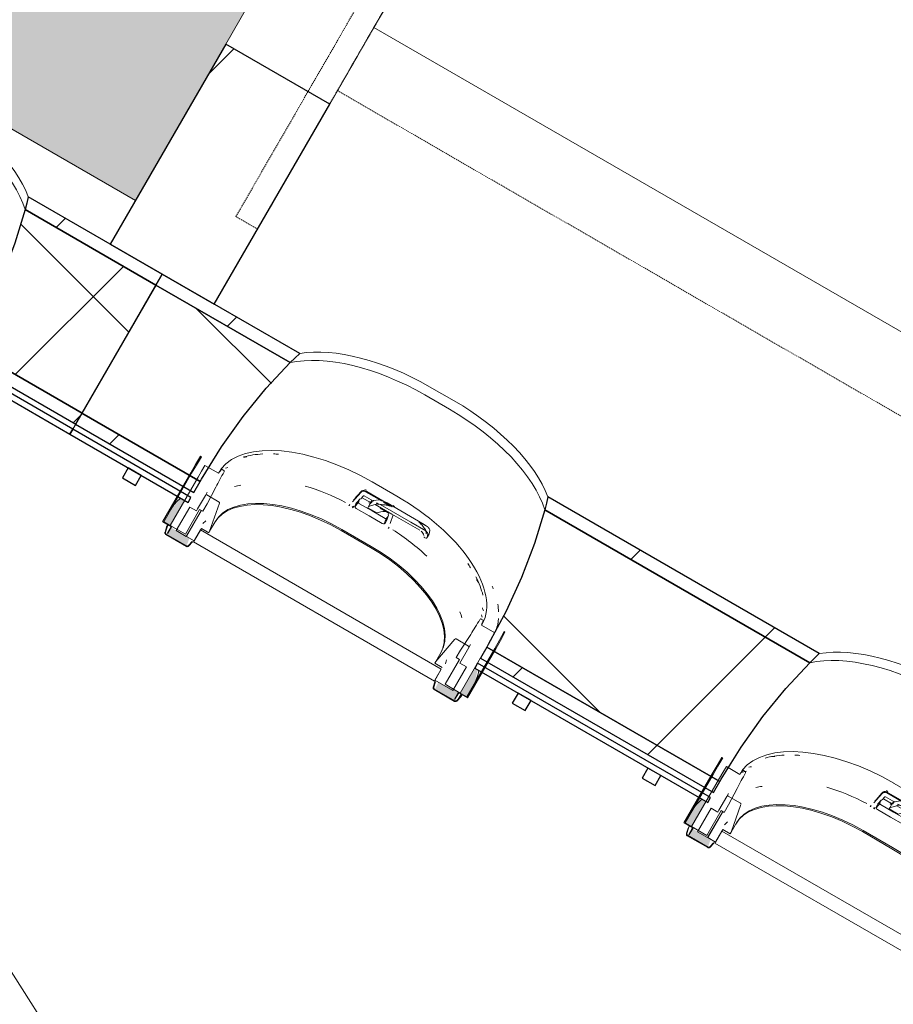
# Model space of a CAD drawing. Header units: centimetres. Extents: x 6036 to 22185, y 5782 to 11383.
# Tile 129 of 256: x 14089 to 14263, y 6990 to 7187. Entities that reach past the tile are written whole.
import ezdxf

# ---------------------------------------------------------------- set-up
doc = ezdxf.new("R2010")
doc.units = ezdxf.units.CM
doc.linetypes.add('Overhead', pattern=[0.396875, 0.238125, -0.15875])
for name, color, linetype, lineweight in [('A-ANNO-KEYN', 231, 'Continuous', 9), ('A-COLS', 52, 'Continuous', 9), ('A-FLOR', 192, 'Continuous', 9), ('A-FLOR-HRAL-MBND', 5, 'Overhead', 9), ('A-GENM', 13, 'Continuous', 9), ('S-BEAM', 12, 'Continuous', 9), ('S-STRS-MBND', 31, 'Overhead', 9)]:
    doc.layers.add(name, color=color, linetype=linetype, lineweight=lineweight)

# ---------------------------------------------------------------- blocks, each defined once
blk = doc.blocks.new('GEMO_PanelElewacyjny_OknaGoradDol_Nowe - GEMO_PanelElewacyjny_Standard_240_-V24-7-01 ZestMeble')
at = {"layer": 'S-BEAM'}
h = blk.add_hatch(dxfattribs=at)
h.set_pattern_fill('FP_60', color=256, style=0, pattern_type=2)
h.set_pattern_definition([(75, (-3801.74, -10923.187), (-28.977775, 7.76457), [])])
h.paths.add_polyline_path([(120, -453.92), (120, -451.38), (93.5, -451.38), (93.5, -453.92), (111.84, -453.92)])
h.paths.add_polyline_path([(120, -421.82), (120, -419.28), (89.06, -419.28), (89.8, -421.82), (93.31, -421.82)])
h.paths.add_polyline_path([(27.3, -453.92), (27.3, -451.38), (-26.5, -451.38), (-26.5, -453.92), (26.26, -453.92)])
h.paths.add_polyline_path([(31, -421.82), (31.74, -419.28), (-30.94, -419.28), (-30.2, -421.82), (19.51, -421.82)])
h.paths.add_polyline_path([(-92.7, -453.92), (-92.7, -451.38), (-120, -451.38), (-120, -453.92), (-116.37, -453.92)])
h.paths.add_polyline_path([(-89, -421.82), (-88.26, -419.28), (-120, -419.28), (-120, -421.82), (-106.38, -421.82)])
h = blk.add_hatch(dxfattribs=at)
h.set_pattern_fill('FP_59', color=256, style=0, pattern_type=2)
h.set_pattern_definition([(75, (-3801.74, -10923.19), (-72.44444, 19.41143), []), (165, (-3801.74, -10923.19), (-19.41143, -72.44444), [])])
h.paths.add_polyline_path([(120, -451.38), (120, -421.82), (89.8, -421.82), (91.92, -431.87), (92.56, -435.85), (93.37, -446.63), (93.5, -451.38), (110.37, -451.38)])
h.paths.add_polyline_path([(27.3, -451.38), (27.55, -443.1), (28.24, -435.85), (29.4, -428.66), (31, -421.82), (-30.2, -421.82), (-28.6, -428.66), (-27.44, -435.85), (-26.57, -448.42), (-26.5, -451.38), (24.79, -451.38)])
h.paths.add_polyline_path([(-92.7, -451.38), (-92.46, -443.28), (-91.47, -434.03), (-90.6, -428.66), (-89, -421.82), (-120, -421.82), (-120, -451.38), (-117.84, -451.38)])
at = {"layer": 'S-BEAM', "lineweight": 25}
for p, q in [((120, -419.28), (89.06, -419.28)), ((120, -421.82), (120, -419.28)), ((120, -421.82), (89.8, -421.82)), ((89.8, -421.82), (120, -421.82)), ((120, -451.38), (120, -421.82)), ((93.5, -451.38), (120, -451.38)), ((120, -451.38), (93.5, -451.38)), ((120, -453.92), (120, -451.38)), ((93.5, -453.92), (120, -453.92)), ((120, -455.07), (93.5, -455.07)), ((93.5, -456.23), (120, -456.23)), ((120, -456.23), (120, -455.07))]:
    blk.add_line(p, q, dxfattribs=at)
at = {"layer": 'S-BEAM'}
blk.add_line((120, -453.92), (120, -455.07), dxfattribs=at)
at = {"layer": 'S-BEAM', "lineweight": 25, "flags": 128}
for points in [[(89.06, -419.28), (89.44, -420.54), (89.8, -421.82)], [(89.8, -421.82), (91.4, -428.66), (92.56, -435.85), (93.26, -443.28), (93.5, -450.82)]]:
    blk.add_lwpolyline(points, dxfattribs=at)
at = {"layer": 'S-BEAM'}
for centre, start_param in [((63.25, -427.16), 0.548411), ((63.25, -429.07), 0.499906), ((63.25, -429.07), 0.499906)]:
    blk.add_ellipse(centre, major_axis=(30.25, 0), ratio=0.5, start_param=start_param, end_param=1.570796, dxfattribs=at)
blk = doc.blocks.new('GEMO_PanelElewacyjny_OknaGoradDol_Nowe - GEMO_PanelElewacyjny_Standard_240_-V25-7-01 ZestMeble')
at = {"layer": 'S-BEAM'}
h = blk.add_hatch(dxfattribs=at)
h.set_pattern_fill('FP_62', color=256, style=0, pattern_type=2)
h.set_pattern_definition([(75, (-4041.74, -10923.187), (-28.977775, 7.76457), [])])
h.paths.add_polyline_path([(120, -453.92), (120, -451.38), (93.5, -451.38), (93.5, -453.92), (100.05, -453.92)])
h.paths.add_polyline_path([(120, -421.82), (120, -419.28), (89.06, -419.28), (89.8, -421.82), (110.05, -421.82)])
h.paths.add_polyline_path([(27.3, -453.92), (27.27, -451.38), (-26.5, -451.38), (-26.5, -453.92), (14.47, -453.92)])
h.paths.add_polyline_path([(31, -421.82), (31.74, -419.28), (-30.94, -419.28), (-30.2, -421.82), (24.47, -421.82)])
h.paths.add_polyline_path([(-92.7, -453.92), (-92.7, -451.38), (-120, -451.38), (-120, -453.92), (-96.44, -453.92)])
h.paths.add_polyline_path([(-89, -421.82), (-88.26, -419.28), (-120, -419.28), (-120, -421.82), (-89.64, -421.82)])
h = blk.add_hatch(dxfattribs=at)
h.set_pattern_fill('FP_61', color=256, style=0, pattern_type=2)
h.set_pattern_definition([(75, (-4041.74, -10923.19), (-72.44444, 19.41143), []), (165, (-4041.74, -10923.19), (-19.41143, -72.44444), [])])
h.paths.add_polyline_path([(120, -451.38), (120, -421.82), (89.8, -421.82), (91.4, -428.66), (92.56, -435.85), (93.41, -448.03), (93.5, -451.38), (98.59, -451.38)])
h.paths.add_polyline_path([(27.3, -451.38), (27.54, -443.28), (28.61, -433.58), (29.4, -428.66), (31, -421.82), (-30.2, -421.82), (-28.59, -428.74), (-27.07, -439.8), (-26.74, -443.28), (-26.5, -451.38), (27.27, -451.38)])
h.paths.add_polyline_path([(-92.7, -451.38), (-92.46, -443.28), (-91.76, -435.85), (-89.5, -423.98), (-89, -421.82), (-120, -421.82), (-120, -451.38), (-101.1, -451.38)])
for p, q in [((-62.45, -412.04), (-56.75, -412.04)), ((-62.45, -413.94), (-56.75, -413.94)), ((-56.75, -413.94), (-62.45, -413.94)), ((-120, -455.07), (-120, -453.92))]:
    blk.add_line(p, q, dxfattribs=at)
at = {"layer": 'S-BEAM', "lineweight": 25}
for p, q in [((-120, -419.28), (-120, -421.82)), ((-88.26, -419.28), (-120, -419.28)), ((31.74, -419.28), (-30.94, -419.28)), ((-120, -421.82), (-120, -451.38)), ((-89, -421.82), (-120, -421.82)), ((-120, -421.82), (-89, -421.82)), ((31, -421.82), (-30.2, -421.82)), ((-30.2, -421.82), (31, -421.82)), ((-120, -451.38), (-92.7, -451.38)), ((-120, -451.38), (-120, -453.92)), ((-92.7, -451.38), (-120, -451.38)), ((-92.7, -451.38), (-92.7, -450.82)), ((-92.7, -453.92), (-92.7, -451.38)), ((-26.5, -450.82), (-26.5, -451.38)), ((-26.5, -451.38), (27.3, -451.38)), ((27.3, -451.38), (-26.5, -451.38)), ((-26.5, -451.38), (-26.5, -453.92)), ((27.3, -451.38), (27.3, -450.82)), ((27.3, -453.92), (27.3, -451.38)), ((-120, -453.92), (-92.7, -453.92)), ((-26.5, -453.92), (27.3, -453.92)), ((-120, -455.07), (-120, -456.23)), ((-92.7, -455.07), (-120, -455.07)), ((-120, -456.23), (-92.7, -456.23)), ((-103.5, -456.23), (-106.5, -456.23)), ((-106.5, -456.23), (-106.5, -458.54)), ((-103.5, -458.54), (-103.5, -456.23)), ((-92.7, -456.23), (-92.7, -455.07)), ((27.3, -455.07), (-26.5, -455.07)), ((-26.5, -455.07), (-26.5, -456.23)), ((-26.5, -456.23), (27.3, -456.23)), ((-13.5, -456.23), (-16.5, -456.23)), ((-16.5, -456.23), (-16.5, -458.54)), ((-13.5, -458.54), (-13.5, -456.23)), ((16.5, -456.23), (13.5, -456.23)), ((13.5, -456.23), (13.5, -458.54)), ((16.5, -458.54), (16.5, -456.23)), ((27.3, -456.23), (27.3, -455.07)), ((-106.5, -458.54), (-103.5, -458.54)), ((-16.5, -458.54), (-13.5, -458.54)), ((13.5, -458.54), (16.5, -458.54))]:
    blk.add_line(p, q, dxfattribs=at)
at = {"layer": 'S-BEAM', "lineweight": 25, "flags": 128}
for points in [[(-89, -421.82), (-88.64, -420.54), (-88.26, -419.28)], [(-30.94, -419.28), (-30.56, -420.54), (-30.2, -421.82)], [(31, -421.82), (31.36, -420.54), (31.74, -419.28)], [(-92.7, -450.82), (-92.46, -443.28), (-91.76, -435.85), (-90.6, -428.66), (-89, -421.82)], [(-30.2, -421.82), (-28.6, -428.66), (-27.44, -435.85), (-26.74, -443.28), (-26.5, -450.82)], [(27.3, -450.82), (27.54, -443.28), (28.24, -435.85), (29.4, -428.66), (31, -421.82)]]:
    blk.add_lwpolyline(points, dxfattribs=at)
at = {"layer": 'S-BEAM'}
for centre, major_axis, start_param, end_param in [((-62.45, -427.16), (30.25, 0), 1.570796, 2.593181), ((-56.75, -427.16), (30.25, 0), 0.548411, 1.570796), ((57.55, -427.16), (30.25, 0), 1.570796, 2.593181), ((-62.45, -429.07), (30.25, 0), 1.570796, 2.641687), ((-62.45, -429.07), (-30.25, 0), 4.712389, 5.783279), ((-56.75, -429.07), (30.25, 0), 0.499906, 1.570796), ((-56.75, -429.07), (30.25, 0), 0.499906, 1.570796), ((57.55, -429.07), (30.25, 0), 1.570796, 2.641687), ((57.55, -429.07), (30.25, 0), 1.570796, 2.641687), ((-56.75, -451.24), (30.25, 0), 0.727708, 0.770169), ((-56.75, -451.24), (30.25, 0), 0.727708, 0.770169), ((-62.45, -451.24), (30.25, 0), 2.522318, 2.552544), ((-62.45, -451.24), (30.25, 0), 2.522318, 2.552544), ((57.55, -451.24), (30.25, 0), 2.44693, 2.484469), ((57.55, -451.24), (30.25, 0), 2.44693, 2.484469), ((-62.45, -453.14), (30.25, 0), 2.663017, 2.689084), ((-56.75, -453.14), (30.25, 0), 0.533605, 0.56556), ((-56.75, -454.01), (30.25, 0), 0.504785, 0.530965), ((57.55, -453.14), (30.25, 0), 2.622828, 2.648536), ((57.55, -454.01), (30.25, 0), 2.650816, 2.709639)]:
    blk.add_ellipse(centre, major_axis=major_axis, ratio=0.5, start_param=start_param, end_param=end_param, dxfattribs=at)
blk = doc.blocks.new('Railing - Railing-6215103-7-01 ZestMeble')
at = {"layer": 'A-FLOR-HRAL-MBND'}
for p, q in [((8663, 7147.28), (8753.98, 7304.86)), ((8667.33, 7144.78), (8758.31, 7302.36)), ((8667.33, 7144.78), (8663, 7147.28))]:
    blk.add_line(p, q, dxfattribs=at)
blk = doc.blocks.new('okno - okno-V122-7-01 ZestMeble')
at = {"layer": 'A-GENM'}
h = blk.add_hatch(color=256, dxfattribs=at)
h.paths.add_polyline_path([(8813.46, 6991.08), (8815.28, 6994.74), (8815.6, 6996.52), (8815.05, 6996.83), (8812.16, 6991.83)])
h.paths.add_polyline_path([(8754.14, 7025.33), (8757.03, 7030.33), (8756.23, 7030.79), (8754.14, 7028.33), (8752.84, 7026.08)])
h = blk.add_hatch(color=256, dxfattribs=at)
h.paths.add_polyline_path([(8754.24, 7028.5), (8756.02, 7030.91), (8755.63, 7030.91), (8754.25, 7028.53)])
h.paths.add_polyline_path([(8790.91, 7028.77), (8790.78, 7029.1), (8790.89, 7028.78)])
h = blk.add_hatch(color=256, dxfattribs=at)
h.paths.add_polyline_path([(8811.07, 6990.27), (8811.82, 6992.03), (8807.78, 6994.03), (8807.08, 6992.58), (8809.13, 6991.39)])
h.paths.add_polyline_path([(8757.43, 7021.24), (8757.96, 7022.79), (8757.43, 7023.24), (8757.35, 7023.14), (8754.14, 7025.01), (8753.37, 7023.58), (8757.37, 7021.28)])
h = blk.add_hatch(color=256, dxfattribs=at)
h.paths.add_polyline_path([(8814.86, 6993.5), (8816.35, 6996.08), (8815.81, 6996.29), (8815.18, 6994.45)])
h.paths.add_polyline_path([(8797.72, 7024.77), (8797.52, 7024.99), (8797.71, 7024.77)])
blk.add_hatch(color=256, dxfattribs=at).paths.add_polyline_path([(8811.45, 6990.35), (8812.49, 6991.65), (8812.16, 6991.58), (8811.82, 6990.98)])
at = {"layer": 'A-GENM', "lineweight": 18}
for p, q in [((8760.39, 7039.05), (8760.22, 7039.16)), ((8763.78, 7035.77), (8761.09, 7037.32)), ((8758.26, 7035.87), (8752.61, 7026.08)), ((8752.84, 7026.08), (8758.43, 7035.77)), ((8764.86, 7036.35), (8764.33, 7036.65)), ((8759.73, 7035.02), (8754.14, 7025.33)), ((8761.18, 7031.33), (8759.62, 7028.63)), ((8763.93, 7030.01), (8761.47, 7031.43)), ((8761.54, 7029.66), (8763.26, 7032.98)), ((8760.68, 7028.16), (8761.54, 7029.66)), ((8762.03, 7024.21), (8764.01, 7029.76)), ((8758.06, 7029), (8755.34, 7024.31)), ((8757.17, 7023.58), (8760.03, 7028.53)), ((8757.35, 7023.14), (8760.31, 7028.24)), ((8760.32, 7028.23), (8757.37, 7023.13)), ((8759.38, 7028.24), (8758.06, 7029)), ((8759.61, 7028.64), (8759.38, 7028.24)), ((8760.03, 7028.53), (8760.68, 7028.16)), ((8752.61, 7026.08), (8754.34, 7025.08)), ((8754.49, 7025.13), (8752.84, 7026.08)), ((8754.14, 7025.33), (8757.17, 7023.58)), ((8753.43, 7025.04), (8753.11, 7024)), ((8753.21, 7023.98), (8753.52, 7025.02)), ((8753.27, 7023.51), (8757.37, 7021.14)), ((8757.43, 7021.24), (8753.33, 7023.61)), ((8753.52, 7025.02), (8753.43, 7025.04)), ((8754.34, 7025.08), (8753.59, 7023.78)), ((8753.59, 7023.78), (8753.68, 7023.73)), ((8753.68, 7023.73), (8754.49, 7025.13)), ((8755.34, 7024.31), (8757.35, 7023.14)), ((8760.2, 7024.43), (8758.81, 7022.03)), ((8758.93, 7022.23), (8760.37, 7024.73)), ((8808.35, 6996.63), (8760.2, 7024.43)), ((8760.37, 7024.73), (8761.85, 7023.88)), ((8761.85, 7023.88), (8762.03, 7024.21)), ((8757.37, 7023.13), (8758.93, 7022.23)), ((8758.55, 7022.11), (8757.81, 7021.32)), ((8757.88, 7021.24), (8758.62, 7022.04)), ((8758.62, 7022.04), (8758.55, 7022.11)), ((8758.81, 7022.03), (8806.97, 6994.23)), ((8816.87, 7006.31), (8816.34, 7006.62)), ((8819.07, 7003.85), (8816.38, 7005.4)), ((8821.09, 7004.01), (8820.92, 7004.11)), ((8811.06, 7002.59), (8807.24, 6998.11)), ((8813.78, 7001.23), (8811.32, 7002.65)), ((8814.23, 7003.56), (8812.21, 7000.41)), ((8812.21, 7000.41), (8811.34, 6998.91)), ((8812.05, 6997.83), (8813.84, 7000.93)), ((8812.16, 6991.83), (8817.75, 7001.52)), ((8819.05, 7000.77), (8813.46, 6991.08)), ((8813.58, 6990.88), (8819.23, 7000.67)), ((8807.24, 6998.11), (8807.05, 6997.78)), ((8807.05, 6997.78), (8808.52, 6996.93)), ((8811.99, 6998.53), (8809.13, 6993.58)), ((8811.34, 6998.91), (8811.99, 6998.53)), ((8813.37, 6997.07), (8812.05, 6997.83)), ((8806.97, 6994.23), (8808.35, 6996.63)), ((8808.35, 6996.63), (8807.08, 6994.43)), ((8810.66, 6992.37), (8813.37, 6997.07)), ((8807.07, 6994.07), (8806.75, 6993.03)), ((8806.85, 6993.01), (8807.17, 6994.05)), ((8807.17, 6994.05), (8807.07, 6994.07)), ((8807.08, 6994.43), (8810.66, 6992.37)), ((8806.91, 6992.54), (8811.02, 6990.17)), ((8811.07, 6990.27), (8806.97, 6992.64)), ((8809.13, 6993.58), (8812.16, 6991.83)), ((8811.82, 6992.03), (8811.01, 6990.63)), ((8811.09, 6990.58), (8811.84, 6991.88)), ((8813.46, 6991.08), (8811.82, 6992.03)), ((8811.84, 6991.88), (8813.58, 6990.88)), ((8811.01, 6990.63), (8811.09, 6990.58)), ((8812.2, 6991.14), (8811.45, 6990.35)), ((8811.52, 6990.27), (8812.26, 6991.07)), ((8812.26, 6991.07), (8812.2, 6991.14))]:
    blk.add_line(p, q, dxfattribs=at)
at = {"layer": 'A-GENM'}
for p, q in [((8794.55, 7034.03), (8799.49, 7031.18)), ((8761.54, 7031.96), (8761.18, 7031.33)), ((8792.23, 7031.95), (8790.59, 7030.07)), ((8792.27, 7030.65), (8792.8, 7031.25)), ((8792.92, 7031.27), (8794.77, 7030.2)), ((8796.5, 7030.16), (8793.2, 7032.06)), ((8793.44, 7032.1), (8798.25, 7029.33)), ((8790.07, 7029.55), (8789.94, 7029.34)), ((8791.04, 7029.07), (8791.76, 7029.92)), ((8792.1, 7030.69), (8791.4, 7029.87)), ((8791.89, 7029.75), (8794.5, 7028.24)), ((8794.32, 7029.83), (8792.54, 7030.86)), ((8794.42, 7030.16), (8793.82, 7029.11)), ((8793.91, 7029.18), (8795.16, 7029.5)), ((8794.62, 7030.26), (8794.42, 7029.92)), ((8794.77, 7030.3), (8794.72, 7030.32)), ((8795.85, 7030.48), (8794.86, 7030.3)), ((8795.16, 7029.5), (8795.35, 7029.61)), ((8795.16, 7029.5), (8798.46, 7027.6)), ((8795.4, 7029.84), (8795.94, 7029.53)), ((8802.28, 7025.98), (8796.13, 7029.53)), ((8798.15, 7029.2), (8796.83, 7029.97)), ((8804.95, 7025.54), (8797.51, 7029.84)), ((8790.86, 7029.18), (8790.58, 7028.86)), ((8790.81, 7029.07), (8790.77, 7029.03)), ((8793.92, 7027.23), (8791.31, 7028.73)), ((8793.68, 7028.87), (8793.82, 7029.11)), ((8795.45, 7027.84), (8793.68, 7028.87)), ((8794.5, 7028.24), (8797.11, 7026.74)), ((8796.26, 7028.07), (8795.45, 7027.84)), ((8797.75, 7027.85), (8796.11, 7028.8)), ((8797.46, 7026.37), (8797.82, 7027.39)), ((8797.91, 7027.91), (8797.76, 7027.48)), ((8798.1, 7025.73), (8798.71, 7027.49)), ((8804.04, 7024.37), (8798.46, 7027.6)), ((8753.73, 7025.57), (8753.43, 7025.04)), ((8753.82, 7025.52), (8753.52, 7025.02)), ((8758.86, 7025.71), (8757.35, 7023.14)), ((8761.29, 7026.26), (8760.69, 7025.71)), ((8763.11, 7026.08), (8762.03, 7024.21)), ((8796.52, 7025.72), (8793.92, 7027.23)), ((8796.95, 7025.66), (8797.33, 7026.71)), ((8797.49, 7026.66), (8797.33, 7026.18)), ((8805.29, 7024.24), (8802.28, 7025.98)), ((8805.72, 7024.97), (8804.03, 7025.95)), ((8788.31, 7024.32), (8794.2, 7020.92)), ((8794.34, 7021.16), (8788.45, 7024.56)), ((8797.79, 7024.81), (8797.92, 7025.02)), ((8805.49, 7022.87), (8805.91, 7023.61)), ((8805.67, 7023.63), (8805.51, 7022.92)), ((8805.93, 7023.65), (8806.09, 7024.36)), ((8805.3, 7022.8), (8805.08, 7022.84)), ((8807.24, 6998.11), (8808.32, 6999.98)), ((8813.84, 7000.93), (8814.2, 7001.56)), ((8809.21, 6997.7), (8809.39, 6998.49)), ((8812.2, 6991.14), (8812.49, 6991.65)), ((8812.57, 6991.6), (8812.26, 6991.07))]:
    blk.add_line(p, q, dxfattribs=at)
at = {"layer": 'A-GENM', "lineweight": 18, "flags": 128}
for points in [[(8760.22, 7039.16), (8759.23, 7037.52), (8758.26, 7035.87)], [(8758.43, 7035.77), (8759.4, 7037.42), (8760.39, 7039.05)], [(8761.09, 7037.32), (8760.41, 7036.17), (8759.73, 7035.02)], [(8764.33, 7036.65), (8764.05, 7036.21), (8763.78, 7035.77)], [(8761.47, 7031.43), (8761.43, 7031.45), (8761.38, 7031.46), (8761.34, 7031.45), (8761.29, 7031.43), (8761.25, 7031.41), (8761.21, 7031.37), (8761.18, 7031.33)], [(8764.02, 7029.86), (8764.01, 7029.9), (8763.99, 7029.95), (8763.96, 7029.98), (8763.93, 7030.01)], [(8753.11, 7024), (8753.09, 7023.9), (8753.09, 7023.8), (8753.11, 7023.71), (8753.15, 7023.63), (8753.2, 7023.56), (8753.27, 7023.51)], [(8753.33, 7023.61), (8753.28, 7023.65), (8753.24, 7023.7), (8753.21, 7023.76), (8753.19, 7023.83), (8753.19, 7023.9), (8753.21, 7023.98)], [(8757.37, 7021.14), (8757.45, 7021.11), (8757.54, 7021.09), (8757.63, 7021.1), (8757.72, 7021.13), (8757.81, 7021.18), (8757.88, 7021.24)], [(8757.81, 7021.32), (8757.76, 7021.27), (8757.69, 7021.23), (8757.63, 7021.21), (8757.56, 7021.21), (8757.49, 7021.22), (8757.43, 7021.24)], [(8816.38, 7005.4), (8816.63, 7005.86), (8816.87, 7006.31)], [(8817.75, 7001.52), (8818.42, 7002.68), (8819.07, 7003.85)], [(8820.92, 7004.11), (8820, 7002.43), (8819.05, 7000.77)], [(8819.23, 7000.67), (8820.17, 7002.33), (8821.09, 7004.01)], [(8811.32, 7002.65), (8811.28, 7002.67), (8811.23, 7002.67), (8811.19, 7002.67), (8811.14, 7002.65)], [(8813.84, 7000.93), (8813.86, 7000.98), (8813.87, 7001.03), (8813.87, 7001.08), (8813.86, 7001.13), (8813.84, 7001.17), (8813.81, 7001.2), (8813.78, 7001.23)], [(8806.75, 6993.03), (8806.73, 6992.93), (8806.73, 6992.83), (8806.75, 6992.74), (8806.79, 6992.66), (8806.84, 6992.59), (8806.91, 6992.54)], [(8806.97, 6992.64), (8806.92, 6992.68), (8806.88, 6992.73), (8806.85, 6992.79), (8806.83, 6992.86), (8806.83, 6992.93), (8806.85, 6993.01)], [(8811.02, 6990.17), (8811.1, 6990.14), (8811.18, 6990.12), (8811.27, 6990.13), (8811.36, 6990.16), (8811.45, 6990.21), (8811.52, 6990.27)], [(8811.45, 6990.35), (8811.4, 6990.3), (8811.33, 6990.26), (8811.27, 6990.24), (8811.2, 6990.24), (8811.13, 6990.25), (8811.07, 6990.27)]]:
    blk.add_lwpolyline(points, dxfattribs=at)
at = {"layer": 'A-GENM', "flags": 128}
for points in [[(8795.92, 7030.47), (8795.89, 7030.48), (8795.87, 7030.48), (8795.85, 7030.48)], [(8796.81, 7030.17), (8796.58, 7030.26), (8796.35, 7030.34), (8796.13, 7030.41), (8795.92, 7030.47)], [(8793.82, 7029.11), (8793.86, 7029.15), (8793.91, 7029.18)], [(8798.46, 7027.6), (8797.99, 7027.83), (8797.51, 7028.01), (8797.05, 7028.11), (8796.63, 7028.13), (8796.26, 7028.07)], [(8805.72, 7024.97), (8805.62, 7025.06), (8805.53, 7025.14)]]:
    blk.add_lwpolyline(points, dxfattribs=at)
at = {"layer": 'A-GENM'}
for centre, major_axis, ratio, start_param, end_param in [((8787.67, 7022.1), (-23.86, 13.78), 0.5, 4.712389, 6.21576), ((8787.28, 7021.43), (-23.86, 13.78), 0.5, 5.622001, 5.831128), ((8787.28, 7021.43), (-23.86, 13.77), 0.5, 5.473521, 5.520015), ((8787.28, 7021.43), (-23.86, 13.78), 0.5, 6.158215, 6.234653), ((8784.22, 7016.14), (-22.86, 13.2), 0.5, 5.730116, 5.802588), ((8784.87, 7017.27), (-22.86, 13.2), 0.5, 4.811445, 5.150083), ((8782.77, 7014.73), (-19.66, 11.35), 0.5, 4.712389, 6.283185), ((8608.7, 6696.36), (533.7, 666.59), 0.086824, 1.113781, 1.116689), ((8792.85, 7031.45), (-0.693, 0.4), 0.891845, 4.712389, 6.108652), ((8792.88, 7031.19), (-0.0866, 0.05), 0.891845, 4.712389, 6.108652), ((8793.03, 7031.76), (-0.693, 0.4), 0.891845, 4.712389, 5.17781), ((8786.78, 7020.57), (-23.07, 13.32), 0.5, 4.712389, 4.720649), ((8782.08, 7012.43), (-27.84, 16.07), 0.5, 6.094995, 6.283185), ((8782.63, 7014.49), (-19.66, 11.35), 0.5, 4.712389, 6.283185), ((8796.52, 7026.58), (-5.29, 3.05), 0.5, 6.091414, 6.474956), ((8791.9, 7029.84), (-0.26, 0.15), 0.891845, 5.17781, 6.108652), ((8791.94, 7029.84), (-0.182, 0.105), 0.5, 0.222165, 1.570796), ((8797.06, 7027.51), (-5.11, 2.95), 0.5, 6.189811, 6.474531), ((8791.41, 7022.83), (-7.46, 4.31), 0.891845, 4.826918, 4.891388), ((8791.28, 7022.59), (-7.46, 4.31), 0.891845, 4.826918, 4.874116), ((8794.51, 7029.87), (-0.0866, 0.05), 0.866025, 0, 0.261799), ((8794.77, 7029.96), (-0.346, 0.2), 0.866025, 5.794493, 6.283185), ((8795.43, 7029.49), (-0.13, 0.075), 0.866025, 5.227376, 5.794493), ((8795.72, 7024.23), (-5.2, 3), 0.866025, 5.106364, 5.227376), ((8798.34, 7028.69), (-0.693, 0.4), 0.891845, 4.246968, 4.712389), ((8792.6, 7019.25), (-23.86, 13.77), 0.5, 3.209018, 4.712389), ((8791.58, 7029.65), (-1.13, 0.65), 0.866025, 1.072131, 1.321464), ((8791.41, 7028.91), (-0.355, 0.205), 0.5, 0.213469, 1.570796), ((8791.41, 7022.83), (-7.46, 4.31), 0.891845, 4.533389, 4.597022), ((8796.1, 7028.96), (-0.0866, 0.05), 0.866025, 2.094395, 2.879793), ((8792.59, 7030.09), (-5.11, 2.95), 0.5, 2.950247, 3.234967), ((8796.63, 7025.9), (-0.355, 0.205), 0.5, 1.570796, 2.928124), ((8792.05, 7029.16), (-5.29, 3.05), 0.5, 2.949822, 3.321655), ((8797.16, 7026.83), (-0.182, 0.105), 0.5, 1.570796, 2.919427), ((8797.21, 7026.77), (-0.26, 0.15), 0.891845, 3.316126, 3.781547), ((8789.81, 7014.42), (-22.86, 13.2), 0.5, 4.274695, 4.613333), ((8803.35, 7023.17), (-1.39, 0.8), 0.866025, 3.8492, 4.496592), ((8803.78, 7023.91), (-1.39, 0.8), 0.866025, 3.633403, 4.064997), ((8801.51, 7021.89), (-4.33, 2.5), 0.866025, 4.150714, 4.280242), ((8805.52, 7023.75), (-0.173, 0.1), 0.866025, 0.49181, 1.223289), ((8805.53, 7023.67), (-0.13, 0.075), 0.866025, 3.403392, 4.150714), ((8801.93, 7022.62), (-4.33, 2.5), 0.866025, 4.150714, 4.279208), ((8805.74, 7023.71), (-0.173, 0.1), 0.866025, 1.954769, 3.403392), ((8805.95, 7024.41), (-0.13, 0.075), 0.866025, 3.403392, 4.150714), ((8805.09, 7023.02), (-0.173, 0.1), 0.866025, 0.49181, 1.954769), ((8805.32, 7022.97), (-0.173, 0.1), 0.866025, 1.954769, 3.403392), ((8788.52, 7011.09), (-19.66, 11.35), 0.5, 3.141593, 4.712389), ((8788.66, 7011.33), (-19.66, 11.35), 0.5, 3.141593, 4.712389), ((8792.21, 7018.58), (-23.86, 13.78), 0.5, 3.904763, 3.951257), ((8792.21, 7018.58), (-23.86, 13.78), 0.5, 3.59365, 3.802777), ((8789.16, 7013.29), (-22.86, 13.2), 0.5, 3.62219, 3.694662), ((8792.21, 7018.58), (-23.86, 13.78), 0.5, 3.190125, 3.266563), ((8787.02, 7009.58), (-27.84, 16.08), 0.5, 3.141593, 3.328026)]:
    blk.add_ellipse(centre, major_axis=major_axis, ratio=ratio, start_param=start_param, end_param=end_param, dxfattribs=at)
at = {"layer": 'A-GENM', "lineweight": 18}
for points in [[(8763.26, 7032.98), (8763.53, 7033.5), (8764.07, 7034.53), (8764.63, 7035.55), (8764.91, 7036.06)], [(8816.07, 7006.53), (8815.77, 7006.03), (8815.16, 7005.03), (8814.54, 7004.05), (8814.23, 7003.56)]]:
    blk.add_open_spline(points, degree=3, dxfattribs=at)
for points, knots in [([(8764.94, 7036.16), (8764.95, 7036.17), (8764.95, 7036.19), (8764.94, 7036.22), (8764.94, 7036.24), (8764.93, 7036.27), (8764.91, 7036.29), (8764.89, 7036.32), (8764.87, 7036.34), (8764.86, 7036.35)], [0.3333333, 0.3333333, 0.3333333, 0.3333333, 0.4166667, 0.5, 0.5833333, 0.6666667, 0.75, 0.8333333, 1, 1, 1, 1]), ([(8816.34, 7006.62), (8816.33, 7006.63), (8816.3, 7006.64), (8816.26, 7006.65), (8816.23, 7006.64), (8816.21, 7006.64), (8816.19, 7006.63), (8816.16, 7006.62), (8816.14, 7006.61), (8816.13, 7006.6)], [0, 0, 0, 0, 0.1428571, 0.2857143, 0.3571429, 0.4285714, 0.5, 0.5714286, 0.6785714, 0.6785714, 0.6785714, 0.6785714])]:
    blk.add_open_spline(points, degree=3, knots=knots, dxfattribs=at)
at = {"layer": 'A-GENM'}
for points, knots in [([(8792.27, 7032.09), (8792.3, 7032.13), (8792.39, 7032.2), (8792.54, 7032.28), (8792.71, 7032.33), (8792.96, 7032.33), (8793.14, 7032.27), (8793.25, 7032.21)], [-1, -1, -1, -1, -0.833333, -0.666667, -0.5, -0.333333, 0, 0, 0, 0]), ([(8796.83, 7029.47), (8796.93, 7029.46), (8797.27, 7029.41), (8797.84, 7029.3), (8798.31, 7029.17), (8798.53, 7029.09)], [0.2822062, 0.2822062, 0.2822062, 0.2822062, 0.4, 0.7, 1, 1, 1, 1])]:
    blk.add_open_spline(points, degree=3, knots=knots, dxfattribs=at)
for points in [[(8789.87, 7029.27), (8789.91, 7029.36), (8789.96, 7029.44), (8790.02, 7029.51)], [(8796.13, 7029.53), (8796.29, 7029.52), (8796.46, 7029.51), (8796.63, 7029.49)], [(8798.53, 7029.09), (8798.4, 7029.21), (8798.13, 7029.43), (8797.71, 7029.72), (8797.27, 7029.97), (8796.97, 7030.11), (8796.81, 7030.17)], [(8805.53, 7025.14), (8805.41, 7025.24), (8805.16, 7025.42), (8804.76, 7025.65), (8804.34, 7025.85), (8804.04, 7025.95), (8803.89, 7026)], [(8803.89, 7026), (8803.99, 7025.9), (8804.2, 7025.7), (8804.5, 7025.37), (8804.78, 7025.01), (8805.04, 7024.64), (8805.21, 7024.38), (8805.29, 7024.24)], [(8797.84, 7024.99), (8797.81, 7024.9), (8797.76, 7024.82), (8797.71, 7024.75)]]:
    blk.add_open_spline(points, degree=3, dxfattribs=at)
blk = doc.blocks.new('okno - okno-V123-7-01 ZestMeble')
at = {"layer": 'A-GENM'}
h = blk.add_hatch(color=256, dxfattribs=at)
h.paths.add_polyline_path([(8709.19, 7051.28), (8710.78, 7054.26), (8711.36, 7056.7), (8710.78, 7057.03), (8707.89, 7052.03)])
h.paths.add_polyline_path([(8649.87, 7085.53), (8652.76, 7090.53), (8651.97, 7090.99), (8649.87, 7088.53), (8648.6, 7086.27)])
h = blk.add_hatch(color=256, dxfattribs=at)
h.paths.add_polyline_path([(8649.97, 7088.7), (8651.72, 7091.13), (8651.36, 7091.11), (8649.98, 7088.73)])
h.paths.add_polyline_path([(8686.64, 7088.97), (8686.51, 7089.3), (8686.62, 7088.98)])
h = blk.add_hatch(color=256, dxfattribs=at)
h.paths.add_polyline_path([(8706.8, 7050.47), (8707.55, 7052.23), (8703.51, 7054.23), (8702.81, 7052.78), (8704.86, 7051.59)])
h.paths.add_polyline_path([(8653.16, 7081.44), (8653.69, 7082.99), (8653.16, 7083.44), (8653.08, 7083.34), (8649.87, 7085.21), (8649.1, 7083.78), (8653.1, 7081.48)])
h = blk.add_hatch(color=256, dxfattribs=at)
h.paths.add_polyline_path([(8710.59, 7053.7), (8711.89, 7056.39), (8711.57, 7056.58), (8710.78, 7054.26)])
h.paths.add_polyline_path([(8693.45, 7084.97), (8693.25, 7085.19), (8693.44, 7084.97)])
blk.add_hatch(color=256, dxfattribs=at).paths.add_polyline_path([(8707.18, 7050.55), (8708.22, 7051.85), (8707.89, 7051.78), (8707.55, 7051.18)])
at = {"layer": 'A-GENM', "lineweight": 18}
for p, q in [((8656.13, 7099.25), (8655.95, 7099.36)), ((8659.51, 7095.97), (8656.82, 7097.52)), ((8660.59, 7096.55), (8660.06, 7096.85)), ((8653.99, 7096.07), (8648.34, 7086.28)), ((8648.57, 7086.28), (8654.16, 7095.97)), ((8655.46, 7095.22), (8649.87, 7085.53)), ((8657.27, 7089.86), (8658.99, 7093.18)), ((8656.91, 7091.53), (8655.35, 7088.83)), ((8659.66, 7090.21), (8657.2, 7091.63)), ((8653.79, 7089.2), (8651.07, 7084.51)), ((8652.9, 7083.78), (8655.76, 7088.73)), ((8653.08, 7083.34), (8656.04, 7088.44)), ((8656.05, 7088.43), (8653.1, 7083.33)), ((8655.11, 7088.44), (8653.79, 7089.2)), ((8655.34, 7088.84), (8655.11, 7088.44)), ((8655.76, 7088.73), (8656.41, 7088.36)), ((8656.41, 7088.36), (8657.27, 7089.86)), ((8657.76, 7084.41), (8659.74, 7089.96)), ((8648.34, 7086.28), (8650.07, 7085.28)), ((8650.22, 7085.33), (8648.57, 7086.28)), ((8649.16, 7085.24), (8648.84, 7084.2)), ((8648.94, 7084.18), (8649.25, 7085.22)), ((8649.25, 7085.22), (8649.16, 7085.24)), ((8650.07, 7085.28), (8649.32, 7083.98)), ((8649.41, 7083.93), (8650.22, 7085.33)), ((8649.87, 7085.53), (8652.9, 7083.78)), ((8651.07, 7084.51), (8653.08, 7083.34)), ((8655.93, 7084.63), (8654.54, 7082.23)), ((8654.66, 7082.43), (8656.1, 7084.93)), ((8704.08, 7056.83), (8655.93, 7084.63)), ((8656.1, 7084.93), (8657.58, 7084.08)), ((8657.58, 7084.08), (8657.76, 7084.41)), ((8649, 7083.71), (8653.1, 7081.34)), ((8653.16, 7081.44), (8649.06, 7083.81)), ((8649.32, 7083.98), (8649.41, 7083.93)), ((8653.1, 7083.33), (8654.66, 7082.43)), ((8654.28, 7082.31), (8653.54, 7081.52)), ((8653.61, 7081.44), (8654.35, 7082.24)), ((8654.35, 7082.24), (8654.28, 7082.31)), ((8654.54, 7082.23), (8702.7, 7054.43)), ((8712.6, 7066.51), (8712.07, 7066.82)), ((8714.8, 7064.05), (8712.11, 7065.6)), ((8706.79, 7062.79), (8702.97, 7058.31)), ((8709.51, 7061.43), (8707.05, 7062.85)), ((8709.96, 7063.76), (8707.94, 7060.61)), ((8716.82, 7064.21), (8716.65, 7064.31)), ((8707.78, 7058.03), (8709.57, 7061.13)), ((8707.89, 7052.03), (8713.48, 7061.72)), ((8714.78, 7060.97), (8709.19, 7051.28)), ((8709.31, 7051.08), (8714.96, 7060.87)), ((8707.94, 7060.61), (8707.07, 7059.11)), ((8707.07, 7059.11), (8707.72, 7058.73)), ((8702.7, 7054.43), (8704.08, 7056.83)), ((8702.97, 7058.31), (8702.78, 7057.98)), ((8702.78, 7057.98), (8704.25, 7057.13)), ((8704.08, 7056.83), (8702.81, 7054.63)), ((8707.72, 7058.73), (8704.86, 7053.78)), ((8706.39, 7052.57), (8709.1, 7057.27)), ((8709.1, 7057.27), (8707.78, 7058.03)), ((8702.8, 7054.27), (8702.48, 7053.23)), ((8702.58, 7053.21), (8702.9, 7054.25)), ((8702.9, 7054.25), (8702.8, 7054.27)), ((8702.81, 7054.63), (8706.39, 7052.57)), ((8704.86, 7053.78), (8707.89, 7052.03)), ((8702.64, 7052.74), (8706.75, 7050.37)), ((8706.8, 7050.47), (8702.7, 7052.84)), ((8707.55, 7052.23), (8706.74, 7050.83)), ((8706.82, 7050.78), (8707.58, 7052.08)), ((8707.93, 7051.34), (8707.18, 7050.55)), ((8707.25, 7050.47), (8707.99, 7051.27)), ((8709.19, 7051.28), (8707.55, 7052.23)), ((8707.58, 7052.08), (8709.31, 7051.08)), ((8707.99, 7051.27), (8707.93, 7051.34)), ((8706.74, 7050.83), (8706.82, 7050.78))]:
    blk.add_line(p, q, dxfattribs=at)
at = {"layer": 'A-GENM'}
for p, q in [((8690.28, 7094.23), (8695.22, 7091.38)), ((8692.23, 7090.36), (8688.93, 7092.26)), ((8689.17, 7092.3), (8693.98, 7089.53)), ((8657.28, 7092.16), (8656.91, 7091.53)), ((8687.96, 7092.15), (8686.32, 7090.27)), ((8687.83, 7090.89), (8687.13, 7090.07)), ((8688, 7090.85), (8688.53, 7091.45)), ((8690.05, 7090.03), (8688.27, 7091.06)), ((8688.65, 7091.47), (8690.5, 7090.4)), ((8690.15, 7090.36), (8689.55, 7089.31)), ((8690.35, 7090.46), (8690.15, 7090.12)), ((8690.5, 7090.5), (8690.45, 7090.52)), ((8691.58, 7090.68), (8690.59, 7090.5)), ((8685.8, 7089.75), (8685.67, 7089.54)), ((8686.59, 7089.38), (8686.31, 7089.06)), ((8686.54, 7089.27), (8686.5, 7089.23)), ((8686.77, 7089.27), (8687.49, 7090.12)), ((8689.65, 7087.43), (8687.04, 7088.93)), ((8687.62, 7089.95), (8690.23, 7088.44)), ((8689.41, 7089.07), (8689.55, 7089.31)), ((8691.19, 7088.04), (8689.41, 7089.07)), ((8689.64, 7089.38), (8690.89, 7089.7)), ((8690.23, 7088.44), (8692.84, 7086.94)), ((8690.89, 7089.7), (8691.08, 7089.81)), ((8690.89, 7089.7), (8694.19, 7087.8)), ((8691.13, 7090.04), (8691.67, 7089.73)), ((8693.48, 7088.05), (8691.84, 7089)), ((8698.01, 7086.18), (8691.86, 7089.73)), ((8693.88, 7089.4), (8692.5, 7090.21)), ((8700.68, 7085.74), (8693.24, 7090.04)), ((8657.02, 7086.46), (8656.42, 7085.91)), ((8692.25, 7085.92), (8689.65, 7087.43)), ((8691.99, 7088.27), (8691.19, 7088.04)), ((8692.68, 7085.86), (8693.06, 7086.91)), ((8693.22, 7086.86), (8693.06, 7086.38)), ((8693.19, 7086.57), (8693.55, 7087.59)), ((8693.64, 7088.11), (8693.49, 7087.68)), ((8693.84, 7085.93), (8694.44, 7087.69)), ((8699.78, 7084.57), (8694.19, 7087.8)), ((8649.46, 7085.77), (8649.16, 7085.24)), ((8649.55, 7085.72), (8649.25, 7085.22)), ((8654.59, 7085.91), (8653.08, 7083.34)), ((8658.84, 7086.28), (8657.76, 7084.41)), ((8684.04, 7084.52), (8689.93, 7081.12)), ((8690.07, 7081.36), (8684.18, 7084.76)), ((8693.52, 7085.01), (8693.65, 7085.22)), ((8701.02, 7084.44), (8698.01, 7086.18)), ((8701.45, 7085.17), (8699.76, 7086.15)), ((8701.66, 7083.85), (8701.82, 7084.56)), ((8701.03, 7083), (8700.81, 7083.04)), ((8701.22, 7083.07), (8701.64, 7083.81)), ((8701.4, 7083.83), (8701.24, 7083.12)), ((8709.57, 7061.13), (8709.93, 7061.76)), ((8702.97, 7058.31), (8704.05, 7060.18)), ((8704.94, 7057.9), (8705.12, 7058.69)), ((8707.93, 7051.34), (8708.22, 7051.85)), ((8708.3, 7051.8), (8707.99, 7051.27))]:
    blk.add_line(p, q, dxfattribs=at)
at = {"layer": 'A-GENM', "lineweight": 18, "flags": 128}
for points in [[(8655.95, 7099.36), (8654.96, 7097.72), (8653.99, 7096.07)], [(8654.16, 7095.97), (8655.13, 7097.62), (8656.13, 7099.25)], [(8656.82, 7097.52), (8656.14, 7096.37), (8655.46, 7095.22)], [(8660.06, 7096.85), (8659.78, 7096.41), (8659.51, 7095.97)], [(8657.2, 7091.63), (8657.16, 7091.65), (8657.11, 7091.66), (8657.07, 7091.65), (8657.02, 7091.63), (8656.98, 7091.61), (8656.94, 7091.57), (8656.91, 7091.53)], [(8659.75, 7090.06), (8659.74, 7090.1), (8659.72, 7090.15), (8659.69, 7090.18), (8659.66, 7090.21)], [(8648.84, 7084.2), (8648.82, 7084.1), (8648.82, 7084), (8648.84, 7083.91), (8648.88, 7083.83), (8648.93, 7083.76), (8649, 7083.71)], [(8649.06, 7083.81), (8649.01, 7083.85), (8648.97, 7083.9), (8648.94, 7083.96), (8648.92, 7084.03), (8648.92, 7084.1), (8648.94, 7084.18)], [(8653.1, 7081.34), (8653.18, 7081.31), (8653.27, 7081.29), (8653.36, 7081.3), (8653.45, 7081.33), (8653.54, 7081.38), (8653.61, 7081.44)], [(8653.54, 7081.52), (8653.49, 7081.47), (8653.42, 7081.43), (8653.36, 7081.41), (8653.29, 7081.41), (8653.22, 7081.42), (8653.16, 7081.44)], [(8712.11, 7065.6), (8712.36, 7066.06), (8712.6, 7066.51)], [(8707.05, 7062.85), (8707.01, 7062.87), (8706.96, 7062.87), (8706.92, 7062.87), (8706.87, 7062.85)], [(8713.48, 7061.72), (8714.15, 7062.88), (8714.8, 7064.05)], [(8716.65, 7064.31), (8715.73, 7062.63), (8714.78, 7060.97)], [(8714.96, 7060.87), (8715.9, 7062.53), (8716.82, 7064.21)], [(8709.57, 7061.13), (8709.59, 7061.18), (8709.6, 7061.23), (8709.6, 7061.28), (8709.59, 7061.33), (8709.57, 7061.37), (8709.54, 7061.4), (8709.51, 7061.43)], [(8702.48, 7053.23), (8702.46, 7053.13), (8702.46, 7053.03), (8702.48, 7052.94), (8702.52, 7052.86), (8702.57, 7052.79), (8702.64, 7052.74)], [(8702.7, 7052.84), (8702.65, 7052.88), (8702.61, 7052.93), (8702.58, 7052.99), (8702.56, 7053.06), (8702.56, 7053.13), (8702.58, 7053.21)], [(8706.75, 7050.37), (8706.83, 7050.34), (8706.91, 7050.32), (8707, 7050.33), (8707.09, 7050.36), (8707.18, 7050.41), (8707.25, 7050.47)], [(8707.18, 7050.55), (8707.13, 7050.5), (8707.06, 7050.46), (8707, 7050.44), (8706.93, 7050.44), (8706.86, 7050.45), (8706.8, 7050.47)]]:
    blk.add_lwpolyline(points, dxfattribs=at)
at = {"layer": 'A-GENM', "flags": 128}
for points in [[(8691.65, 7090.67), (8691.62, 7090.68), (8691.6, 7090.68), (8691.58, 7090.68)], [(8692.54, 7090.37), (8692.31, 7090.46), (8692.08, 7090.54), (8691.86, 7090.61), (8691.65, 7090.67)], [(8689.55, 7089.31), (8689.59, 7089.35), (8689.64, 7089.38)], [(8694.19, 7087.8), (8693.72, 7088.03), (8693.24, 7088.21), (8692.78, 7088.31), (8692.36, 7088.33), (8691.99, 7088.27)], [(8701.45, 7085.17), (8701.35, 7085.26), (8701.26, 7085.34)]]:
    blk.add_lwpolyline(points, dxfattribs=at)
at = {"layer": 'A-GENM'}
for centre, major_axis, ratio, start_param, end_param in [((8683.4, 7082.3), (-23.86, 13.78), 0.5, 4.712389, 6.21576), ((8683.01, 7081.63), (-23.86, 13.77), 0.5, 5.622001, 5.831128), ((8683.01, 7081.63), (-23.86, 13.78), 0.5, 5.473521, 5.520015), ((8683.01, 7081.63), (-23.86, 13.77), 0.5, 6.158215, 6.234653), ((8679.95, 7076.34), (-22.86, 13.2), 0.5, 5.730116, 5.802588), ((8680.6, 7077.47), (-22.86, 13.2), 0.5, 4.811445, 5.150083), ((8504.43, 6756.56), (533.7, 666.59), 0.086824, 1.113781, 1.116689), ((8688.58, 7091.65), (-0.693, 0.4), 0.891845, 4.712389, 6.108652), ((8688.76, 7091.96), (-0.693, 0.4), 0.891845, 4.712389, 5.17781), ((8682.51, 7080.77), (-23.07, 13.32), 0.5, 4.712389, 4.720649), ((8677.81, 7072.63), (-27.84, 16.08), 0.5, 6.096752, 6.283185), ((8678.36, 7074.69), (-19.66, 11.35), 0.5, 4.712389, 6.283185), ((8678.5, 7074.93), (-19.66, 11.35), 0.5, 4.712389, 6.283185), ((8687.63, 7090.04), (-0.26, 0.15), 0.891845, 5.17781, 6.108652), ((8692.79, 7087.71), (-5.11, 2.95), 0.5, 6.189811, 6.474531), ((8688.61, 7091.39), (-0.0866, 0.05), 0.891845, 4.712389, 6.108652), ((8687.14, 7083.03), (-7.46, 4.31), 0.891845, 4.826918, 4.891388), ((8690.5, 7090.16), (-0.346, 0.2), 0.866025, 5.794493, 6.283185), ((8688.33, 7079.45), (-23.86, 13.78), 0.5, 3.209018, 4.712389), ((8687.31, 7089.85), (-1.13, 0.65), 0.866025, 1.072131, 1.321464), ((8687.14, 7089.11), (-0.355, 0.205), 0.5, 0.213469, 1.570796), ((8692.25, 7086.78), (-5.29, 3.05), 0.5, 6.091414, 6.474956), ((8687.68, 7090.04), (-0.182, 0.105), 0.5, 0.222165, 1.570796), ((8687.01, 7082.79), (-7.46, 4.31), 0.891845, 4.826918, 4.874116), ((8690.24, 7090.07), (-0.0866, 0.05), 0.866025, 0, 0.261799), ((8691.16, 7089.69), (-0.13, 0.075), 0.866025, 5.227376, 5.794493), ((8691.45, 7084.43), (-5.2, 3), 0.866025, 5.106364, 5.227376), ((8687.14, 7083.03), (-7.46, 4.31), 0.891845, 4.533389, 4.594969), ((8691.83, 7089.16), (-0.0866, 0.05), 0.866025, 2.094395, 2.879793), ((8694.07, 7088.89), (-0.693, 0.4), 0.891845, 4.246968, 4.712389), ((8687.78, 7089.36), (-5.29, 3.05), 0.5, 2.949822, 3.333364), ((8692.89, 7087.03), (-0.182, 0.105), 0.5, 1.570796, 2.919427), ((8688.32, 7090.29), (-5.11, 2.95), 0.5, 2.950247, 3.234967), ((8692.94, 7086.97), (-0.26, 0.15), 0.891845, 3.316126, 3.781547), ((8692.36, 7086.1), (-0.355, 0.205), 0.5, 1.570796, 2.928124), ((8685.54, 7074.62), (-22.86, 13.2), 0.5, 4.274695, 4.613333), ((8699.51, 7084.11), (-1.39, 0.8), 0.866025, 3.633403, 4.064997), ((8697.24, 7082.09), (-4.33, 2.5), 0.866025, 4.150714, 4.280242), ((8697.67, 7082.82), (-4.33, 2.5), 0.866025, 4.150714, 4.279208), ((8701.68, 7084.61), (-0.13, 0.075), 0.866025, 3.403392, 4.150714), ((8699.08, 7083.37), (-1.39, 0.8), 0.866025, 3.8492, 4.496592), ((8700.82, 7083.22), (-0.173, 0.1), 0.866025, 0.49181, 1.954769), ((8701.05, 7083.17), (-0.173, 0.1), 0.866025, 1.954769, 3.403392), ((8701.25, 7083.95), (-0.173, 0.1), 0.866025, 0.49181, 1.223289), ((8701.26, 7083.87), (-0.13, 0.075), 0.866025, 3.403392, 4.150714), ((8701.47, 7083.91), (-0.173, 0.1), 0.866025, 1.954769, 3.403392), ((8684.25, 7071.29), (-19.66, 11.35), 0.5, 3.141593, 4.712389), ((8684.39, 7071.53), (-19.66, 11.35), 0.5, 3.141593, 4.712389), ((8687.94, 7078.78), (-23.86, 13.77), 0.5, 3.904763, 3.951257), ((8687.94, 7078.78), (-23.86, 13.77), 0.5, 3.59365, 3.802777), ((8687.94, 7078.78), (-26.54, 15.32), 0.5, 3.702885, 3.729674), ((8687.94, 7078.78), (-26.54, 15.32), 0.5, 3.453312, 3.53951), ((8684.89, 7073.49), (-22.86, 13.2), 0.5, 3.62219, 3.694662), ((8687.94, 7078.78), (-26.54, 15.32), 0.5, 3.225669, 3.37611), ((8687.94, 7078.78), (-23.86, 13.77), 0.5, 3.190125, 3.266563), ((8682.75, 7069.78), (-27.84, 16.08), 0.5, 3.141593, 3.328026)]:
    blk.add_ellipse(centre, major_axis=major_axis, ratio=ratio, start_param=start_param, end_param=end_param, dxfattribs=at)
at = {"layer": 'A-GENM', "lineweight": 18}
for points in [[(8658.99, 7093.18), (8659.26, 7093.7), (8659.8, 7094.73), (8660.36, 7095.75), (8660.64, 7096.26)], [(8711.8, 7066.73), (8711.5, 7066.23), (8710.89, 7065.23), (8710.27, 7064.25), (8709.96, 7063.76)]]:
    blk.add_open_spline(points, degree=3, dxfattribs=at)
for points, knots in [([(8660.64, 7096.26), (8660.65, 7096.28), (8660.67, 7096.31), (8660.68, 7096.35), (8660.68, 7096.39), (8660.67, 7096.42), (8660.67, 7096.44), (8660.66, 7096.47), (8660.64, 7096.49), (8660.62, 7096.52), (8660.6, 7096.54), (8660.59, 7096.55)], [0, 0, 0, 0, 0.166667, 0.333333, 0.416667, 0.5, 0.583333, 0.666667, 0.75, 0.833333, 1, 1, 1, 1]), ([(8712.07, 7066.82), (8712.06, 7066.83), (8712.03, 7066.84), (8711.99, 7066.85), (8711.96, 7066.84), (8711.94, 7066.84), (8711.92, 7066.83), (8711.89, 7066.82), (8711.87, 7066.81), (8711.87, 7066.8)], [0, 0, 0, 0, 0.1428571, 0.2857143, 0.3571429, 0.4285714, 0.5, 0.5714286, 0.6785714, 0.6785714, 0.6785714, 0.6785714])]:
    blk.add_open_spline(points, degree=3, knots=knots, dxfattribs=at)
at = {"layer": 'A-GENM'}
for points, knots in [([(8688, 7092.29), (8688.03, 7092.33), (8688.12, 7092.4), (8688.27, 7092.48), (8688.45, 7092.53), (8688.69, 7092.53), (8688.87, 7092.47), (8688.98, 7092.41)], [-1, -1, -1, -1, -0.833333, -0.666667, -0.5, -0.333333, 0, 0, 0, 0]), ([(8691.86, 7089.73), (8692.03, 7089.72), (8692.36, 7089.69), (8692.93, 7089.62), (8693.58, 7089.5), (8694.04, 7089.37), (8694.26, 7089.29)], [0, 0, 0, 0, 0.2, 0.4, 0.7, 1, 1, 1, 1])]:
    blk.add_open_spline(points, degree=3, knots=knots, dxfattribs=at)
for points in [[(8694.26, 7089.29), (8694.13, 7089.41), (8693.86, 7089.63), (8693.45, 7089.92), (8693.01, 7090.17), (8692.7, 7090.31), (8692.54, 7090.37)], [(8685.6, 7089.47), (8685.64, 7089.56), (8685.69, 7089.64), (8685.75, 7089.71)], [(8693.57, 7085.19), (8693.54, 7085.1), (8693.49, 7085.02), (8693.44, 7084.95)], [(8701.26, 7085.34), (8701.14, 7085.44), (8700.89, 7085.62), (8700.49, 7085.85), (8700.07, 7086.05), (8699.77, 7086.15), (8699.62, 7086.2)], [(8699.62, 7086.2), (8699.72, 7086.1), (8699.93, 7085.9), (8700.23, 7085.57), (8700.51, 7085.21), (8700.77, 7084.84), (8700.94, 7084.58), (8701.02, 7084.44)]]:
    blk.add_open_spline(points, degree=3, dxfattribs=at)
blk = doc.blocks.new('FURN_Lb_Szafka 04 - E25-S-04_Szafka-10410660-7-01 ZestMeble')
at = {"layer": 'A-GENM'}
blk.add_hatch(color=21, dxfattribs=at).paths.add_polyline_path([(-107.93, 54.16), (-108, -0.31), (-86.98, -0.32), (-86.99, -10), (108, -10), (108, 54.16), (-106.51, 54.16)])
blk.add_line((108, 54.16), (-107.93, 54.16), dxfattribs=at)

msp = doc.modelspace()

# ---------------------------------------------------------------- hatches: boundary and pattern name
at = {"layer": 'A-COLS'}
h = msp.add_hatch(dxfattribs=at)
h.set_pattern_fill('FP_35', color=256, style=0, pattern_type=2)
h.set_pattern_definition([(45, (5468.8, 0), (-33.67596, 33.67596), [])])
h.paths.add_polyline_path([(14127.47, 7129.78), (14150.57, 7169.78), (14129.78, 7181.78), (14106.69, 7141.78), (14117.4, 7135.6)])
h.paths.add_polyline_path([(14337.11, 7492.89), (14349.11, 7513.67), (14328.33, 7525.67), (14316.33, 7504.89)])
h.paths.add_polyline_path([(14421.11, 7638.38), (14433.11, 7659.16), (14412.33, 7671.16), (14400.33, 7650.38), (14413.86, 7642.57)])
h.paths.add_polyline_path([(14619.66, 7982.27), (14642.75, 8022.27), (14621.97, 8034.27), (14598.87, 7994.27), (14611.5, 7986.98)])

# ---------------------------------------------------------------- linework, layer by layer
at = {"layer": 'A-ANNO-KEYN'}
msp.add_line((13862.15, 7346.52), (14208.8, 6806.24), dxfattribs=at)
at = {"layer": 'A-COLS'}
for p, q in [((14182.32, 7224.78), (14150.57, 7169.78)), ((14129.78, 7181.78), (14134.11, 7189.28))]:
    msp.add_line(p, q, dxfattribs=at)
at = {"layer": 'A-COLS', "lineweight": 25}
for p, q in [((14129.78, 7181.78), (14106.69, 7141.78)), ((14150.57, 7169.78), (14129.78, 7181.78)), ((14127.47, 7129.78), (14150.57, 7169.78)), ((14106.69, 7141.78), (14127.47, 7129.78))]:
    msp.add_line(p, q, dxfattribs=at)
at = {"layer": 'A-FLOR'}
msp.add_line((14159.41, 7185.09), (14346.04, 7077.34), dxfattribs=at)
at = {"layer": 'S-STRS-MBND'}
for p, q in [((14227.11, 7302.36), (14152.11, 7172.46)), ((14152.11, 7172.46), (14339.14, 7064.48))]:
    msp.add_line(p, q, dxfattribs=at)

# ---------------------------------------------------------------- block references
at = {"layer": 'A-FLOR-HRAL-MBND'}
msp.add_blockref('Railing - Railing-6215103-7-01 ZestMeble', (5468.8, 0), dxfattribs=at)
at = {"layer": 'A-GENM', "rotation": 150.0363824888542}
msp.add_blockref('FURN_Lb_Szafka 04 - E25-S-04_Szafka-10410660-7-01 ZestMeble', (14045.28, 7251.36), dxfattribs=at)
at = {"layer": 'A-GENM'}
for name in ['okno - okno-V123-7-01 ZestMeble', 'okno - okno-V122-7-01 ZestMeble']:
    msp.add_blockref(name, (5468.8, 0), dxfattribs=at)
at = {"layer": 'S-BEAM', "rotation": 329.9999999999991}
for name, p in [('GEMO_PanelElewacyjny_OknaGoradDol_Nowe - GEMO_PanelElewacyjny_Standard_240_-V24-7-01 ZestMeble', (14222.8, 7558.89)), ('GEMO_PanelElewacyjny_OknaGoradDol_Nowe - GEMO_PanelElewacyjny_Standard_240_-V25-7-01 ZestMeble', (14430.64, 7438.89))]:
    msp.add_blockref(name, p, dxfattribs=at)

doc.saveas('drawing.dxf')
